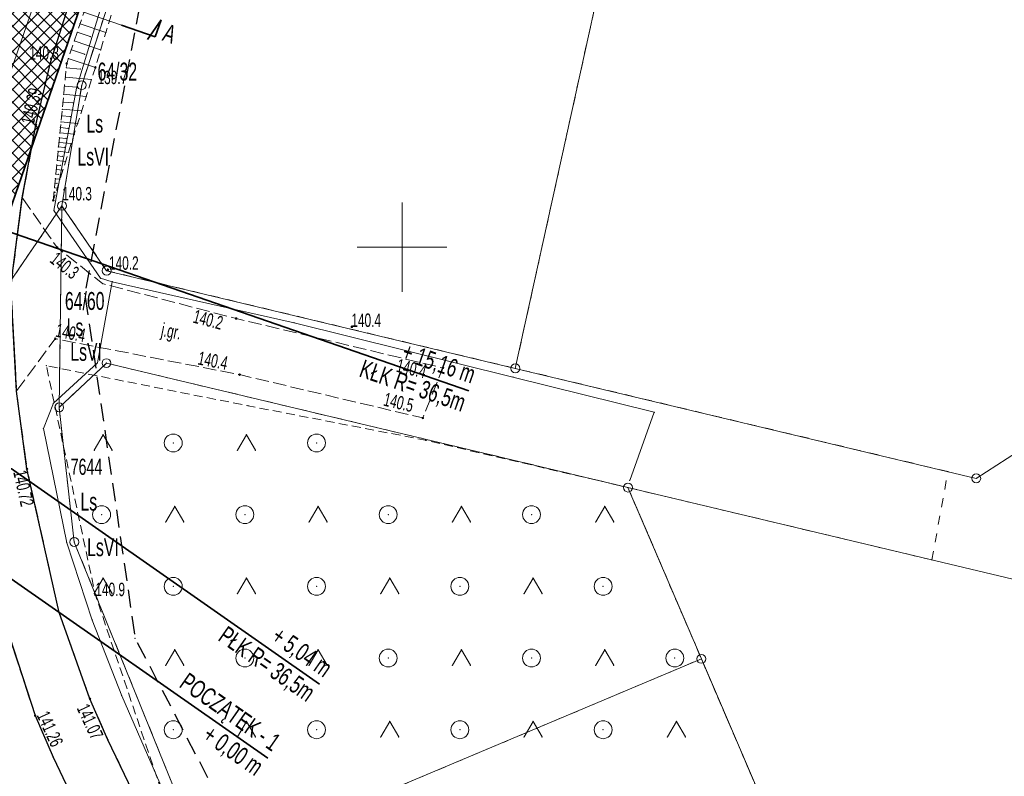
# Model space of a CAD drawing. Extents: x 6456700 to 6518119, y 5963420 to 5980059.
# Tile 8 of 256: x 6511597 to 6511652, y 5963819 to 5963862. Entities that reach past the tile are written whole.
import ezdxf
from ezdxf.enums import TextEntityAlignment as Align

# ---------------------------------------------------------------- set-up
doc = ezdxf.new("R2010")
doc.units = 0
doc.header["$MEASUREMENT"] = 0
for name, pattern in [('L_0_03', [1, 0.5, -0.5]), ('L_0_04', [1.5, 1, -0.5]), ('L_0_52', [1, 0.75, -0.25]), ('L_0_5A', [0.75, 0.5, -0.25])]:
    doc.linetypes.add(name, pattern=pattern)
doc.layers.get('0').update_dxf_attribs({"color": 2, "linetype": 'CONTINUOUS', "lineweight": 5})
for name, color, linetype, lineweight in [('000_Inne__niezydentyfikowane_', 7, 'CONTINUOUS', 18), ('18mm Kreska ciągła', 7, 'CONTINUOUS', 18), ('202_punkt_graniczny', 7, 'CONTINUOUS', 18), ('209_oznaczenie_konturu_klasyfikacyjnego', 96, 'CONTINUOUS', 18), ('210_oznaczenie_konturu_uzytku_gruntowego', 96, 'CONTINUOUS', 18), ('211_numer_dzialki_ewidencyjnej', 7, 'CONTINUOUS', 18), ('218_kontur_uzytku_gruntowego', 96, 'L_0_03', 18), ('219_dzialka_ewidencyjna', 7, 'CONTINUOUS', 18), ('35mm Ciągła', 7, 'CONTINUOUS', 35), ('jezdnia', 7, 'CONTINUOUS', 18), ('jezdnia_Atr17', 7, 'CONTINUOUS', 18), ('kraweznik', 7, 'CONTINUOUS', 18), ('ogrodzenie_trwale', 7, 'CONTINUOUS', 18), ('pikieta_naturalna', 7, 'CONTINUOUS', 18), ('pikieta_naturalna_Atr2', 7, 'CONTINUOUS', 18), ('pikieta_sztuczna', 7, 'CONTINUOUS', 18), ('pikieta_sztuczna_Atr2', 7, 'CONTINUOUS', 18), ('przewod_elektroenergetyczny_podziemny', 7, 'CONTINUOUS', 18), ('siatka_krzyrzy', 7, 'CONTINUOUS', 18), ('skarpa_nieumocniona', 7, 'CONTINUOUS', 18), ('teren_zalesiony', 7, 'CONTINUOUS', 18), ('Zakres', 7, 'CONTINUOUS', 18)]:
    doc.layers.add(name, color=color, linetype=linetype, lineweight=lineweight)
doc.styles.get("Standard").update_dxf_attribs({"font": 'txt', "width": 0.75})
doc.styles.add('Znaczniki', font='GOTHIC.TTF', dxfattribs={"width": 0.7})

# ---------------------------------------------------------------- blocks, each defined once
blk = doc.blocks.new('mdcp_nowa')
at = {"layer": 'pikieta_naturalna', "linetype": 'Continuous', "lineweight": 18}
for points in [[(6494331.28, 5980310.205, 1), (6494331.28, 5980310.295, 1)], [(6494332.88, 5980309.985, 1), (6494332.88, 5980310.075, 1)], [(6494330.53, 5980302.565, 1), (6494330.53, 5980302.655, 1)], [(6494330.75, 5980299.935, 1), (6494330.75, 5980300.025, 1)], [(6494333.58, 5980298.695, 1), (6494333.58, 5980298.785, 1)], [(6494340.74, 5980295.975, 1), (6494340.74, 5980296.065, 1)], [(6494347.2, 5980295.515, 1), (6494347.2, 5980295.605, 1)], [(6494330.64, 5980294.845, 1), (6494330.64, 5980294.935, 1)], [(6494352.28, 5980293.215, 1), (6494352.28, 5980293.305, 1)], [(6494340.93, 5980292.845, 1), (6494340.93, 5980292.935, 1)], [(6494351.16, 5980290.425, 1), (6494351.16, 5980290.515, 1)], [(6494332.88, 5980280.555, 1), (6494332.88, 5980280.645, 1)]]:
    blk.add_hatch(color=18, dxfattribs=at).paths.add_polyline_path(points)
at = {"layer": 'pikieta_sztuczna', "linetype": 'Continuous', "lineweight": 18}
for points in [[(6494329.56, 5980306.785, 1), (6494329.56, 5980306.875, 1)], [(6494329.06, 5980287.595, 1), (6494329.06, 5980287.685, 1)], [(6494332.58, 5980274.755, 1), (6494332.58, 5980274.845, 1)], [(6494329.52, 5980273.815, 1), (6494329.52, 5980273.905, 1)]]:
    blk.add_hatch(color=18, dxfattribs=at).paths.add_polyline_path(points)
at = {"layer": '000_Inne__niezydentyfikowane_', "linetype": 'Continuous', "lineweight": 18, "flags": 128}
for points in [[(6494332.03, 5980312.47), (6494333.47, 5980311.98)], [(6494331.87, 5980311.99), (6494332.59, 5980311.75)], [(6494331.7, 5980311.51), (6494333.17, 5980311.01)], [(6494331.54, 5980311.02), (6494332.28, 5980310.77)], [(6494331.37, 5980310.52), (6494332.88, 5980310.02)], [(6494331.26, 5980310.01), (6494332.04, 5980309.94)], [(6494331.16, 5980308.99), (6494331.83, 5980308.93)], [(6494331.21, 5980309.49), (6494332.66, 5980309.35)], [(6494331.11, 5980308.53), (6494332.37, 5980308.41)], [(6494331.07, 5980308.1), (6494331.65, 5980308.05)], [(6494331.03, 5980307.7), (6494332.11, 5980307.6)], [(6494330.96, 5980306.99), (6494331.89, 5980306.9)], [(6494330.99, 5980307.33), (6494331.49, 5980307.29)], [(6494330.9, 5980306.38), (6494331.7, 5980306.3)], [(6494330.93, 5980306.67), (6494331.36, 5980306.63)], [(6494330.85, 5980305.85), (6494331.54, 5980305.78)], [(6494330.87, 5980306.11), (6494331.24, 5980306.07)], [(6494330.8, 5980305.35), (6494331.38, 5980305.29)], [(6494330.82, 5980305.6), (6494331.14, 5980305.57)], [(6494330.75, 5980304.84), (6494331.22, 5980304.79)], [(6494330.77, 5980305.09), (6494331.04, 5980305.07)], [(6494330.67, 5980304.08), (6494330.83, 5980304.06)], [(6494330.7, 5980304.33), (6494331.06, 5980304.29)], [(6494330.72, 5980304.58), (6494330.93, 5980304.56)], [(6494330.62, 5980303.57), (6494330.73, 5980303.56)], [(6494330.65, 5980303.82), (6494330.91, 5980303.8)], [(6494330.57, 5980303.06), (6494330.62, 5980303.06)], [(6494330.6, 5980303.32), (6494330.75, 5980303.3)], [(6494330.55, 5980302.81), (6494330.59, 5980302.8)]]:
    blk.add_lwpolyline(points, dxfattribs=at)
at = {"layer": '000_Inne__niezydentyfikowane_'}
for p in [(6494332.03, 5980312.47), (6494331.87, 5980311.99), (6494332.59, 5980311.75), (6494333.47, 5980311.98), (6494331.7, 5980311.51), (6494331.54, 5980311.02), (6494332.28, 5980310.77), (6494333.17, 5980311.01), (6494331.37, 5980310.52), (6494331.26, 5980310.01), (6494332.04, 5980309.94), (6494332.88, 5980310.02), (6494331.16, 5980308.99), (6494331.21, 5980309.49), (6494332.66, 5980309.35), (6494331.11, 5980308.53), (6494331.83, 5980308.93), (6494331.07, 5980308.1), (6494331.65, 5980308.05), (6494332.37, 5980308.41), (6494331.03, 5980307.7), (6494332.11, 5980307.6), (6494330.96, 5980306.99), (6494330.99, 5980307.33), (6494331.49, 5980307.29), (6494331.89, 5980306.9), (6494330.9, 5980306.38), (6494330.93, 5980306.67), (6494331.36, 5980306.63), (6494331.7, 5980306.3), (6494330.85, 5980305.85), (6494330.87, 5980306.11), (6494331.24, 5980306.07), (6494331.54, 5980305.78), (6494330.8, 5980305.35), (6494330.82, 5980305.6), (6494331.14, 5980305.57), (6494331.38, 5980305.29), (6494330.75, 5980304.84), (6494330.77, 5980305.09), (6494331.04, 5980305.07), (6494331.22, 5980304.79), (6494330.67, 5980304.08), (6494330.7, 5980304.33), (6494330.72, 5980304.58), (6494330.83, 5980304.06), (6494330.93, 5980304.56), (6494331.06, 5980304.29), (6494330.62, 5980303.57), (6494330.65, 5980303.82), (6494330.73, 5980303.56), (6494330.91, 5980303.8), (6494330.57, 5980303.06), (6494330.6, 5980303.32), (6494330.62, 5980303.06), (6494330.75, 5980303.3), (6494330.55, 5980302.81), (6494330.59, 5980302.8)]:
    blk.add_point(p, dxfattribs=at)
at = {"layer": '202_punkt_graniczny', "color": 7, "linetype": 'Continuous', "lineweight": 18}
for centre in [(6494332.12, 5980309.04), (6494331.01, 5980302.31), (6494333.51, 5980298.69), (6494333.5, 5980293.53), (6494356.32, 5980293.24), (6494330.86, 5980291.06), (6494382.05, 5980287.1), (6494362.61, 5980286.59), (6494331.7, 5980283.55), (6494366.71, 5980277.03)]:
    blk.add_circle(centre, 0.25, dxfattribs=at)
at = {"layer": '202_punkt_graniczny'}
for p in [(6494332.12, 5980309.04), (6494331.01, 5980302.31), (6494333.51, 5980298.69), (6494333.5, 5980293.53), (6494356.32, 5980293.24), (6494330.86, 5980291.06), (6494382.05, 5980287.1), (6494362.61, 5980286.59), (6494331.7, 5980283.55), (6494366.71, 5980277.03)]:
    blk.add_point(p, dxfattribs=at)
at = {"layer": '218_kontur_uzytku_gruntowego', "lineweight": 18, "flags": 128}
for points in [[(6494338.33, 5980328.14), (6494332.12, 5980309.04)], [(6494356.32, 5980293.24), (6494362.01, 5980319.07)], [(6494332.12, 5980309.04), (6494331.01, 5980302.31)], [(6494331.01, 5980302.31), (6494314.1, 5980277.55)], [(6494330.86, 5980291.06), (6494331.01, 5980302.31)], [(6494333.51, 5980298.69), (6494331.01, 5980302.31)], [(6494356.32, 5980293.24), (6494333.51, 5980298.69)], [(6494330.86, 5980291.06), (6494333.5, 5980293.53)], [(6494333.5, 5980293.53), (6494362.61, 5980286.59)], [(6494380.47, 5980287.48), (6494356.32, 5980293.24)], [(6494331.7, 5980283.55), (6494330.86, 5980291.06)], [(6494379.58, 5980282.55), (6494380.47, 5980287.48)], [(6494362.61, 5980286.59), (6494379.58, 5980282.55)], [(6494366.71, 5980277.03), (6494362.61, 5980286.59)], [(6494339.07, 5980265.38), (6494331.7, 5980283.55)], [(6494339.07, 5980265.38), (6494366.71, 5980277.03)], [(6494374.6, 5980258.63), (6494366.71, 5980277.03)]]:
    blk.add_lwpolyline(points, dxfattribs=at)
at = {"layer": '218_kontur_uzytku_gruntowego'}
for p in [(6494332.12, 5980309.04), (6494332.12, 5980309.04), (6494332.12, 5980309.04), (6494332.12, 5980309.04), (6494331.01, 5980302.31), (6494331.01, 5980302.31), (6494331.01, 5980302.31), (6494331.01, 5980302.31), (6494331.01, 5980302.31), (6494331.01, 5980302.31), (6494331.01, 5980302.31), (6494331.01, 5980302.31), (6494333.51, 5980298.69), (6494333.51, 5980298.69), (6494333.51, 5980298.69), (6494333.51, 5980298.69), (6494333.5, 5980293.53), (6494333.5, 5980293.53), (6494333.5, 5980293.53), (6494333.5, 5980293.53), (6494356.32, 5980293.24), (6494356.32, 5980293.24), (6494356.32, 5980293.24), (6494356.32, 5980293.24), (6494330.86, 5980291.06), (6494330.86, 5980291.06), (6494330.86, 5980291.06), (6494330.86, 5980291.06), (6494330.86, 5980291.06), (6494330.86, 5980291.06), (6494380.47, 5980287.48), (6494380.47, 5980287.48), (6494362.61, 5980286.59), (6494362.61, 5980286.59), (6494362.61, 5980286.59), (6494362.61, 5980286.59), (6494331.7, 5980283.55), (6494331.7, 5980283.55), (6494331.7, 5980283.55), (6494331.7, 5980283.55), (6494379.58, 5980282.55), (6494379.58, 5980282.55), (6494366.71, 5980277.03), (6494366.71, 5980277.03), (6494366.71, 5980277.03), (6494366.71, 5980277.03)]:
    blk.add_point(p, dxfattribs=at)
at = {"layer": '219_dzialka_ewidencyjna', "color": 3, "linetype": 'Continuous', "lineweight": 18, "flags": 128}
for points in [[(6494338.33, 5980328.14), (6494332.12, 5980309.04)], [(6494362.01, 5980319.07), (6494356.32, 5980293.24)], [(6494332.12, 5980309.04), (6494331.01, 5980302.31)], [(6494331.01, 5980302.31), (6494314.1, 5980277.55)], [(6494331.01, 5980302.31), (6494330.86, 5980291.06)], [(6494331.01, 5980302.31), (6494333.51, 5980298.69)], [(6494333.51, 5980298.69), (6494356.32, 5980293.24)], [(6494330.86, 5980291.06), (6494333.5, 5980293.53)], [(6494362.61, 5980286.59), (6494333.5, 5980293.53)], [(6494382.05, 5980287.1), (6494356.32, 5980293.24)], [(6494330.86, 5980291.06), (6494331.7, 5980283.55)], [(6494382.05, 5980287.1), (6494385.51, 5980289.33)], [(6494384.09, 5980281.47), (6494362.61, 5980286.59)], [(6494362.61, 5980286.59), (6494366.71, 5980277.03)], [(6494331.7, 5980283.55), (6494339.07, 5980265.38)], [(6494339.07, 5980265.38), (6494366.71, 5980277.03)], [(6494366.71, 5980277.03), (6494374.6, 5980258.63)]]:
    blk.add_lwpolyline(points, dxfattribs=at)
at = {"layer": '219_dzialka_ewidencyjna', "color": 3}
for p in [(6494332.12, 5980309.04), (6494332.12, 5980309.04), (6494331.01, 5980302.31), (6494331.01, 5980302.31), (6494331.01, 5980302.31), (6494331.01, 5980302.31), (6494333.51, 5980298.69), (6494333.51, 5980298.69), (6494333.5, 5980293.53), (6494333.5, 5980293.53), (6494356.32, 5980293.24), (6494356.32, 5980293.24), (6494356.32, 5980293.24), (6494330.86, 5980291.06), (6494330.86, 5980291.06), (6494330.86, 5980291.06), (6494382.05, 5980287.1), (6494382.05, 5980287.1), (6494362.61, 5980286.59), (6494362.61, 5980286.59), (6494362.61, 5980286.59), (6494331.7, 5980283.55), (6494331.7, 5980283.55), (6494366.71, 5980277.03), (6494366.71, 5980277.03), (6494366.71, 5980277.03)]:
    blk.add_point(p, dxfattribs=at)
at = {"layer": 'jezdnia', "color": 7, "linetype": 'L_0_52', "lineweight": 18, "flags": 128}
for points in [[(6494379.042, 5980205.355), (6494370.45, 5980215.77), (6494359.26, 5980229.24), (6494350.5, 5980239.82), (6494339.7, 5980252.95), (6494336.61, 5980259.13), (6494333.07, 5980266.18), (6494330.52, 5980271.55), (6494329.52, 5980273.86), (6494327.36, 5980280.45), (6494325.85, 5980287.51), (6494325.03, 5980292.79), (6494325.01, 5980298.89), (6494326.29, 5980307.39), (6494327.89, 5980313.55), (6494331.08, 5980323.3), (6494333.2, 5980329.82), (6494336.64, 5980339.86), (6494338.43, 5980344.74), (6494343.18, 5980357.69), (6494347.78, 5980370.45), (6494349.48, 5980375.48), (6494354.04, 5980390.75), (6494352.32, 5980395.68), (6494357.03, 5980411.08), (6494361.23, 5980414.73), (6494366, 5980430.68), (6494370.3, 5980444.82), (6494371.15, 5980446.91), (6494375.47, 5980461.29), (6494375.75, 5980465.48), (6494375.18, 5980467.78), (6494374.35, 5980469.42), (6494371.15, 5980471.55), (6494375.07, 5980474.78), (6494376.5, 5980474.51), (6494378.65, 5980474.86), (6494379.97, 5980476.75), (6494382.89, 5980482.91), (6494394.43, 5980504.41), (6494396.68, 5980509.18), (6494397.56, 5980513.25), (6494397.03, 5980515.6), (6494395.56, 5980517.85), (6494398.63, 5980521.01), (6494399.16, 5980521.01), (6494402.03, 5980519.87), (6494404.28, 5980515.27), (6494407.43, 5980515.58), (6494404.79, 5980512.24), (6494403.37, 5980510.89), (6494402.78, 5980510.36), (6494400.53, 5980507.9), (6494398.16, 5980504.63), (6494391.04, 5980491.44), (6494385.61, 5980481.01), (6494383.82, 5980476.78), (6494378.9, 5980461.73), (6494373.96, 5980446.06), (6494373.47, 5980443.93), (6494369.12, 5980430), (6494367.09, 5980423.07), (6494366.46, 5980420.98), (6494364.17, 5980413.15), (6494352.58, 5980374.75), (6494350.86, 5980369.56), (6494346.16, 5980356.53), (6494340.78, 5980341.91), (6494336.32, 5980328.77), (6494333.97, 5980321.61), (6494330.37, 5980310.3), (6494329.56, 5980306.83), (6494328.8, 5980302.75), (6494328.17, 5980297.83), (6494328.48, 5980291.97), (6494329.06, 5980287.64), (6494330.85, 5980279.62), (6494332.58, 5980274.8), (6494333.58, 5980272.52), (6494336.35, 5980266.75), (6494340.04, 5980259.2), (6494342.54, 5980254.89), (6494352.41, 5980242.52), (6494362.09, 5980230.97), (6494370.78, 5980220.42), (6494371.58, 5980219.4), (6494373.43, 5980217.24), (6494381.565, 5980207.291)], [(6494333.07, 5980266.18), (6494330.52, 5980271.55), (6494329.52, 5980273.86), (6494327.36, 5980280.45), (6494325.85, 5980287.51), (6494325.03, 5980292.79), (6494325.01, 5980298.89), (6494326.29, 5980307.39), (6494327.89, 5980313.55), (6494331.08, 5980323.3), (6494333.2, 5980329.82), (6494336.64, 5980339.86), (6494338.43, 5980344.74), (6494343.18, 5980357.69), (6494347.78, 5980370.45), (6494349.48, 5980375.48), (6494354.04, 5980390.75), (6494352.32, 5980395.68), (6494357.03, 5980411.08), (6494361.23, 5980414.73), (6494366, 5980430.68), (6494370.3, 5980444.82), (6494371.15, 5980446.91), (6494375.47, 5980461.29), (6494375.75, 5980465.48), (6494375.18, 5980467.78), (6494374.35, 5980469.42), (6494371.15, 5980471.55), (6494375.07, 5980474.78), (6494376.5, 5980474.51), (6494378.65, 5980474.86), (6494379.97, 5980476.75), (6494382.89, 5980482.91), (6494394.43, 5980504.41), (6494396.68, 5980509.18), (6494397.56, 5980513.25), (6494397.03, 5980515.6), (6494395.56, 5980517.85), (6494398.63, 5980521.01), (6494399.16, 5980521.01), (6494402.03, 5980519.87), (6494404.28, 5980515.27), (6494407.43, 5980515.58), (6494404.79, 5980512.24), (6494403.37, 5980510.89), (6494402.78, 5980510.36), (6494400.53, 5980507.9), (6494398.16, 5980504.63), (6494391.04, 5980491.44), (6494385.61, 5980481.01), (6494383.82, 5980476.78), (6494378.9, 5980461.73), (6494373.96, 5980446.06), (6494373.47, 5980443.93), (6494369.12, 5980430), (6494367.09, 5980423.07), (6494366.46, 5980420.98), (6494364.17, 5980413.15), (6494352.58, 5980374.75), (6494350.86, 5980369.56), (6494346.16, 5980356.53), (6494340.78, 5980341.91), (6494336.32, 5980328.77), (6494333.97, 5980321.61), (6494330.37, 5980310.3), (6494329.56, 5980306.83), (6494328.8, 5980302.75), (6494328.17, 5980297.83), (6494328.48, 5980291.97), (6494329.06, 5980287.64), (6494330.85, 5980279.62), (6494332.58, 5980274.8), (6494333.58, 5980272.52), (6494336.35, 5980266.75), (6494339.19, 5980259.41), (6494334.28, 5980263.76)], [(6494328.17, 5980297.83), (6494328.8, 5980302.75), (6494330.75, 5980299.98), (6494333.28, 5980297.97), (6494340.74, 5980296.02), (6494352.28, 5980293.26), (6494351.16, 5980290.47), (6494340.93, 5980292.89), (6494330.64, 5980294.89), (6494328.48, 5980291.97)]]:
    blk.add_lwpolyline(points, close=True, dxfattribs=at)
at = {"layer": 'jezdnia'}
for p in [(6494330.37, 5980310.3), (6494330.37, 5980310.3), (6494329.56, 5980306.83), (6494329.56, 5980306.83), (6494328.8, 5980302.75), (6494328.8, 5980302.75), (6494328.8, 5980302.75), (6494330.75, 5980299.98), (6494333.28, 5980297.97), (6494340.74, 5980296.02), (6494330.64, 5980294.89), (6494352.28, 5980293.26), (6494340.93, 5980292.89), (6494351.16, 5980290.47), (6494329.06, 5980287.64), (6494329.06, 5980287.64), (6494330.85, 5980279.62), (6494330.85, 5980279.62), (6494332.58, 5980274.8), (6494332.58, 5980274.8), (6494329.52, 5980273.86), (6494329.52, 5980273.86), (6494333.58, 5980272.52), (6494333.58, 5980272.52), (6494330.52, 5980271.55), (6494330.52, 5980271.55)]:
    blk.add_point(p, dxfattribs=at)
at = {"layer": 'kraweznik', "color": 7, "linetype": 'Continuous', "lineweight": 25, "flags": 128}
for points in [[(6494334.28, 5980263.76), (6494339.19, 5980259.41), (6494336.35, 5980266.75), (6494333.58, 5980272.52), (6494332.58, 5980274.8), (6494330.85, 5980279.62), (6494329.06, 5980287.64), (6494328.48, 5980291.97), (6494328.17, 5980297.83), (6494328.8, 5980302.75), (6494329.56, 5980306.83), (6494330.37, 5980310.3), (6494333.97, 5980321.61)], [(6494327.89, 5980313.55), (6494326.29, 5980307.39), (6494325.01, 5980298.89), (6494325.03, 5980292.79), (6494325.85, 5980287.51), (6494327.36, 5980280.45), (6494329.52, 5980273.86), (6494330.52, 5980271.55), (6494333.07, 5980266.18), (6494336.61, 5980259.13), (6494339.7, 5980252.95), (6494350.5, 5980239.82), (6494359.26, 5980229.24), (6494370.45, 5980215.77), (6494376.8, 5980208.1), (6494379.047, 5980205.358)], [(6494327.89, 5980313.55), (6494326.29, 5980307.39), (6494325.01, 5980298.89), (6494325.03, 5980292.79), (6494325.85, 5980287.51), (6494327.36, 5980280.45), (6494329.52, 5980273.86), (6494330.52, 5980271.55), (6494333.07, 5980266.18), (6494334.28, 5980263.76)]]:
    blk.add_lwpolyline(points, dxfattribs=at)
at = {"layer": 'kraweznik'}
for p in [(6494330.37, 5980310.3), (6494329.56, 5980306.83), (6494328.8, 5980302.75), (6494329.06, 5980287.64), (6494330.85, 5980279.62), (6494332.58, 5980274.8), (6494329.52, 5980273.86), (6494329.52, 5980273.86), (6494333.58, 5980272.52), (6494330.52, 5980271.55), (6494330.52, 5980271.55)]:
    blk.add_point(p, dxfattribs=at)
at = {"layer": 'ogrodzenie_trwale'}
for p in [(6494332.88, 5980310.03), (6494330.53, 5980302.61), (6494333.58, 5980298.74), (6494347.2, 5980295.56)]:
    blk.add_point(p, dxfattribs=at)
at = {"layer": 'pikieta_naturalna', "color": 7, "linetype": 'Continuous', "lineweight": 18}
for centre in [(6494331.28, 5980310.25), (6494332.88, 5980310.03), (6494330.53, 5980302.61), (6494330.75, 5980299.98), (6494333.58, 5980298.74), (6494340.74, 5980296.02), (6494347.2, 5980295.56), (6494330.64, 5980294.89), (6494352.28, 5980293.26), (6494340.93, 5980292.89), (6494351.16, 5980290.47), (6494332.88, 5980280.6)]:
    blk.add_circle(centre, 0.045, dxfattribs=at)
at = {"layer": 'pikieta_naturalna'}
for p in [(6494331.28, 5980310.25), (6494332.88, 5980310.03), (6494330.53, 5980302.61), (6494330.75, 5980299.98), (6494333.58, 5980298.74), (6494340.74, 5980296.02), (6494347.2, 5980295.56), (6494330.64, 5980294.89), (6494352.28, 5980293.26), (6494340.93, 5980292.89), (6494351.16, 5980290.47), (6494332.88, 5980280.6)]:
    blk.add_point(p, dxfattribs=at)
at = {"layer": 'pikieta_sztuczna', "color": 7, "linetype": 'Continuous', "lineweight": 18}
for centre in [(6494329.56, 5980306.83), (6494329.06, 5980287.64), (6494332.58, 5980274.8), (6494329.52, 5980273.86)]:
    blk.add_circle(centre, 0.045, dxfattribs=at)
at = {"layer": 'pikieta_sztuczna'}
for p in [(6494329.56, 5980306.83), (6494329.06, 5980287.64), (6494332.58, 5980274.8), (6494329.52, 5980273.86)]:
    blk.add_point(p, dxfattribs=at)
at = {"layer": 'przewod_elektroenergetyczny_podziemny', "color": 1, "linetype": 'Continuous', "lineweight": 18, "flags": 128}
for points in [[(6494362.71, 5980286.99), (6494364.08, 5980290.79), (6494356.19, 5980292.75), (6494343.97, 5980295.78), (6494333.82, 5980298.07), (6494333.17, 5980298.27), (6494330.57, 5980302.05), (6494331.83, 5980308.88), (6494333.13, 5980313.17), (6494334.92, 5980318.23), (6494336.72, 5980324.3), (6494338.42, 5980330.02), (6494340.51, 5980336.6), (6494342.7, 5980343.46), (6494344.85, 5980349.44), (6494347.8, 5980358.28), (6494352.2, 5980372.54), (6494353.97, 5980377.32), (6494356.78, 5980386.87), (6494362.13, 5980405.73), (6494364.17, 5980412.2), (6494367.5, 5980422.96)], [(6494384.53, 5980231.44), (6494375.39, 5980230.86), (6494366.91, 5980230.16), (6494364.31, 5980229.89), (6494361.55, 5980233.6), (6494358.67, 5980237.36), (6494353.8, 5980243.68), (6494349.82, 5980248.28), (6494348.15, 5980250.23), (6494344.14, 5980255.69), (6494340.15, 5980262.62), (6494336.74, 5980269.25), (6494336.47, 5980270.1), (6494334.35, 5980274.97), (6494332.71, 5980279.19), (6494331.28, 5980283.51), (6494329.98, 5980289.88), (6494330.54, 5980291.29), (6494332.99, 5980293.54), (6494333.82, 5980298.07)]]:
    blk.add_lwpolyline(points, dxfattribs=at)
at = {"layer": 'przewod_elektroenergetyczny_podziemny'}
for p in [(6494331.83, 5980308.88), (6494330.57, 5980302.05), (6494333.17, 5980298.27), (6494333.82, 5980298.07), (6494333.82, 5980298.07), (6494343.97, 5980295.78), (6494332.99, 5980293.54), (6494356.19, 5980292.75), (6494330.54, 5980291.29), (6494364.08, 5980290.79), (6494329.98, 5980289.88), (6494362.71, 5980286.99), (6494331.28, 5980283.51), (6494332.71, 5980279.19), (6494334.35, 5980274.97)]:
    blk.add_point(p, dxfattribs=at)
at = {"layer": 'siatka_krzyrzy', "linetype": 'Continuous', "lineweight": 18, "flags": 128}
for points in [[(6494350, 5980297.5), (6494350, 5980302.5)], [(6494347.5, 5980300), (6494352.5, 5980300)]]:
    blk.add_lwpolyline(points, dxfattribs=at)
at = {"layer": 'skarpa_nieumocniona', "color": 7, "linetype": 'L_0_5A', "lineweight": 18, "flags": 128}
blk.add_lwpolyline([(6494330.53, 5980302.61), (6494331.28, 5980310.25), (6494335.02, 5980321.37), (6494336.81, 5980328.62), (6494341.8, 5980339.98), (6494338.51, 5980328.11), (6494336.22, 5980321.16), (6494332.88, 5980310.03)], close=True, dxfattribs=at)
at = {"layer": 'skarpa_nieumocniona'}
for p in [(6494331.28, 5980310.25), (6494331.28, 5980310.25), (6494332.88, 5980310.03), (6494332.88, 5980310.03), (6494330.53, 5980302.61), (6494330.53, 5980302.61)]:
    blk.add_point(p, dxfattribs=at)
at = {"layer": 'teren_zalesiony', "color": 7, "linetype": 'L_0_5A', "lineweight": 18, "flags": 128}
blk.add_lwpolyline([(6494362.61, 5980286.59), (6494366.71, 5980277.03), (6494374.6, 5980258.63), (6494376.05, 5980255.85), (6494379.47, 5980247.95), (6494386.63, 5980232), (6494386.93, 5980231.38), (6494382.73, 5980231.26), (6494375.34, 5980231.49), (6494369.02, 5980230.05), (6494365.43, 5980229.99), (6494363.05, 5980232.45), (6494353.91, 5980244.8), (6494346.6, 5980253.31), (6494340.79, 5980261.62), (6494336.57, 5980269.66), (6494332.88, 5980280.6), (6494330.14, 5980293.39), (6494341.4, 5980291.15), (6494351.31, 5980289.23)], close=True, dxfattribs=at)
at = {"layer": 'teren_zalesiony', "color": 7, "linetype": 'Continuous', "lineweight": 18, "flags": 128}
for points in [[(6494332.813, 5980288.673), (6494333.313, 5980289.539)], [(6494333.313, 5980289.539), (6494333.813, 5980288.673)], [(6494340.813, 5980288.673), (6494341.313, 5980289.539)], [(6494341.313, 5980289.539), (6494341.813, 5980288.673)], [(6494336.813, 5980284.673), (6494337.313, 5980285.539)], [(6494337.313, 5980285.539), (6494337.813, 5980284.673)], [(6494344.813, 5980284.673), (6494345.313, 5980285.539)], [(6494345.313, 5980285.539), (6494345.813, 5980284.673)], [(6494352.813, 5980284.673), (6494353.313, 5980285.539)], [(6494353.313, 5980285.539), (6494353.813, 5980284.673)], [(6494360.813, 5980284.673), (6494361.313, 5980285.539)], [(6494361.313, 5980285.539), (6494361.813, 5980284.673)], [(6494332.813, 5980280.673), (6494333.313, 5980281.539)], [(6494333.313, 5980281.539), (6494333.813, 5980280.673)], [(6494340.813, 5980280.673), (6494341.313, 5980281.539)], [(6494341.313, 5980281.539), (6494341.813, 5980280.673)], [(6494348.813, 5980280.673), (6494349.313, 5980281.539)], [(6494349.313, 5980281.539), (6494349.813, 5980280.673)], [(6494356.813, 5980280.673), (6494357.313, 5980281.539)], [(6494357.313, 5980281.539), (6494357.813, 5980280.673)], [(6494336.813, 5980276.673), (6494337.313, 5980277.539)], [(6494337.313, 5980277.539), (6494337.813, 5980276.673)], [(6494344.813, 5980276.673), (6494345.313, 5980277.539)], [(6494345.313, 5980277.539), (6494345.813, 5980276.673)], [(6494352.813, 5980276.673), (6494353.313, 5980277.539)], [(6494353.313, 5980277.539), (6494353.813, 5980276.673)], [(6494360.813, 5980276.673), (6494361.313, 5980277.539)], [(6494361.313, 5980277.539), (6494361.813, 5980276.673)], [(6494340.813, 5980272.673), (6494341.313, 5980273.539)], [(6494341.313, 5980273.539), (6494341.813, 5980272.673)], [(6494348.813, 5980272.673), (6494349.313, 5980273.539)], [(6494349.313, 5980273.539), (6494349.813, 5980272.673)], [(6494356.813, 5980272.673), (6494357.313, 5980273.539)], [(6494357.313, 5980273.539), (6494357.813, 5980272.673)], [(6494364.813, 5980272.673), (6494365.313, 5980273.539)], [(6494365.313, 5980273.539), (6494365.813, 5980272.673)]]:
    blk.add_lwpolyline(points, dxfattribs=at)
at = {"layer": 'teren_zalesiony', "color": 7, "linetype": 'Continuous', "lineweight": 18}
for centre in [(6494337.226, 5980289.076), (6494345.226, 5980289.076), (6494333.226, 5980285.076), (6494341.226, 5980285.076), (6494349.226, 5980285.076), (6494357.226, 5980285.076), (6494337.226, 5980281.076), (6494345.226, 5980281.076), (6494353.226, 5980281.076), (6494361.226, 5980281.076), (6494341.226, 5980277.076), (6494349.226, 5980277.076), (6494357.226, 5980277.076), (6494365.226, 5980277.076), (6494337.226, 5980273.076), (6494345.226, 5980273.076), (6494353.226, 5980273.076), (6494361.226, 5980273.076)]:
    blk.add_circle(centre, 0.5, dxfattribs=at)
at = {"layer": 'teren_zalesiony'}
for p in [(6494330.14, 5980293.39), (6494341.4, 5980291.15), (6494333.313, 5980289.539), (6494333.313, 5980289.539), (6494341.313, 5980289.539), (6494341.313, 5980289.539), (6494351.31, 5980289.23), (6494332.813, 5980288.673), (6494333.813, 5980288.673), (6494337.226, 5980289.076), (6494340.813, 5980288.673), (6494341.813, 5980288.673), (6494345.226, 5980289.076), (6494362.61, 5980286.59), (6494337.313, 5980285.539), (6494337.313, 5980285.539), (6494345.313, 5980285.539), (6494345.313, 5980285.539), (6494353.313, 5980285.539), (6494353.313, 5980285.539), (6494361.313, 5980285.539), (6494361.313, 5980285.539), (6494333.226, 5980285.076), (6494341.226, 5980285.076), (6494349.226, 5980285.076), (6494357.226, 5980285.076), (6494336.813, 5980284.673), (6494337.813, 5980284.673), (6494344.813, 5980284.673), (6494345.813, 5980284.673), (6494352.813, 5980284.673), (6494353.813, 5980284.673), (6494360.813, 5980284.673), (6494361.813, 5980284.673), (6494333.313, 5980281.539), (6494333.313, 5980281.539), (6494341.313, 5980281.539), (6494341.313, 5980281.539), (6494349.313, 5980281.539), (6494349.313, 5980281.539), (6494357.313, 5980281.539), (6494357.313, 5980281.539), (6494337.226, 5980281.076), (6494345.226, 5980281.076), (6494353.226, 5980281.076), (6494361.226, 5980281.076), (6494332.813, 5980280.673), (6494332.88, 5980280.6), (6494333.813, 5980280.673), (6494340.813, 5980280.673), (6494341.813, 5980280.673), (6494348.813, 5980280.673), (6494349.813, 5980280.673), (6494356.813, 5980280.673), (6494357.813, 5980280.673), (6494337.313, 5980277.539), (6494337.313, 5980277.539), (6494345.313, 5980277.539), (6494345.313, 5980277.539), (6494353.313, 5980277.539), (6494353.313, 5980277.539), (6494361.313, 5980277.539), (6494361.313, 5980277.539), (6494336.813, 5980276.673), (6494337.813, 5980276.673), (6494341.226, 5980277.076), (6494344.813, 5980276.673), (6494345.813, 5980276.673), (6494349.226, 5980277.076), (6494352.813, 5980276.673), (6494353.813, 5980276.673), (6494357.226, 5980277.076), (6494360.813, 5980276.673), (6494361.813, 5980276.673), (6494365.226, 5980277.076), (6494366.71, 5980277.03), (6494341.313, 5980273.539), (6494341.313, 5980273.539), (6494349.313, 5980273.539), (6494349.313, 5980273.539), (6494357.313, 5980273.539), (6494357.313, 5980273.539), (6494365.313, 5980273.539), (6494365.313, 5980273.539), (6494337.226, 5980273.076), (6494345.226, 5980273.076), (6494353.226, 5980273.076), (6494361.226, 5980273.076), (6494340.813, 5980272.673), (6494341.813, 5980272.673), (6494348.813, 5980272.673), (6494349.813, 5980272.673), (6494356.813, 5980272.673), (6494357.813, 5980272.673), (6494364.813, 5980272.673), (6494365.813, 5980272.673)]:
    blk.add_point(p, dxfattribs=at)
at = {"layer": 'Zakres', "linetype": 'L_0_04', "lineweight": 25, "flags": 128}
blk.add_lwpolyline([(6495113.77, 5985050.22), (6495121.12, 5984877.07), (6495125.76, 5984757.87), (6495129.89, 5984649.81), (6495141.08, 5984611.3), (6495145.77, 5984544.53), (6495147.36, 5984487.27), (6495157.22, 5984392.07), (6495162.95, 5984387.45), (6495180.24, 5984384.16), (6495229.5, 5984386.61), (6495251.65, 5984373.41), (6495258.77, 5984357.12), (6495255.44, 5984330.44), (6495250.77, 5984304.39), (6495252.21, 5984282.78), (6495255.46, 5984256.45), (6495254.94, 5984238.25), (6495266.4, 5984211), (6495277.24, 5984182.33), (6495294.2, 5984133.19), (6495300.94, 5984095.37), (6495313.24, 5984037.69), (6495317.44, 5983978.18), (6495300.35, 5983922.18), (6495282.35, 5983883.38), (6495266.21, 5983862.23), (6495242.03, 5983839.67), (6495211.11, 5983816.86), (6495158.26, 5983772.66), (6495130.6, 5983651.16), (6495116.31, 5983543.43), (6495129.51, 5983346.73), (6495134.58, 5983264.71), (6495139.64, 5983186.97), (6495193.25, 5983077.94), (6495199.2, 5983041.97), (6495206.23, 5983026), (6495208.96, 5983004.88), (6495202.27, 5982979.48), (6495202.42, 5982950.13), (6495209.35, 5982897.38), (6495215.97, 5982850.34), (6495228.6, 5982809.97), (6495226.85, 5982778.82), (6495225.04, 5982750.56), (6495220.26, 5982723.37), (6495226.54, 5982679.97), (6495206.06, 5982669.48), (6495192.68, 5982657.71), (6495184.57, 5982648.65), (6495174.78, 5982624.58), (6495164.23, 5982604.61), (6495150.7, 5982588.3), (6495137.69, 5982582.43), (6495118.26, 5982573.75), (6495100.35, 5982558.42), (6495090.36, 5982544.99), (6495075.87, 5982519.06), (6495060.83, 5982499.68), (6495049.41, 5982485.49), (6495035.07, 5982459.7), (6495006.7, 5982406.64), (6494980.89, 5982351.84), (6494944.35, 5982293.29), (6494925.72, 5982250.11), (6494905.2, 5982190.37), (6494898.43, 5982153.5), (6494879.51, 5982063.89), (6494864.14, 5981992.66), (6494816.93, 5981768.61), (6494777.79, 5981577.7), (6494739.84, 5981394.72), (6494718.65, 5981297.89), (6494716.45, 5981237.31), (6494738.62, 5981208.21), (6494776.48, 5981173.06), (6494817.16, 5981137.44), (6494847.63, 5981109.8), (6494877.39, 5981077.08), (6494912.75, 5981030.55), (6494916.06, 5981014.71), (6494903.86, 5980957.01), (6494916.13, 5980953.51), (6494892.32, 5980927.59), (6494850.7, 5980858.8), (6494806.81, 5980779.89), (6494785.1, 5980753.49), (6494715.22, 5980723.29), (6494679.96, 5980686.78), (6494651.35, 5980651.29), (6494549.14, 5980683.24), (6494511.84, 5980659.66), (6494443.61, 5980630.33), (6494428.78, 5980598.6), (6494431.58, 5980579.46), (6494420.56, 5980549.76), (6494416.45, 5980528.2), (6494403.86, 5980507.16), (6494388.89, 5980482.96), (6494365.32, 5980407.99), (6494335.67, 5980315.15), (6494332.29, 5980297.41), (6494335.1, 5980278.18), (6494347.25, 5980254.84), (6494336.79, 5980250.09), (6494300.04, 5980271.34), (6494320.8, 5980301.43), (6494336.81, 5980349.17), (6494344.85, 5980380.92), (6494360.85, 5980437.13), (6494374.18, 5980476.38), (6494386.14, 5980498.84), (6494403.02, 5980528.52), (6494411.33, 5980563.19), (6494420.84, 5980586.25), (6494420.25, 5980601.11), (6494434.95, 5980635.94), (6494446.75, 5980644.99), (6494465.77, 5980647.27), (6494513.02, 5980669.46), (6494507.85, 5980679.68), (6494547.89, 5980705.83), (6494570.06, 5980691.34), (6494636.17, 5980669.05), (6494706.14, 5980756.86), (6494742.78, 5980772.58), (6494798.53, 5980814.27), (6494826.12, 5980867.97), (6494849.57, 5980908.6), (6494845.35, 5980942.01), (6494853.94, 5980970.83), (6494891.08, 5980960.54), (6494890.11, 5980965.73), (6494903.94, 5981025.69), (6494869.98, 5981070.3), (6494770.97, 5981160.58), (6494728.18, 5981200.64), (6494706.13, 5981229.56), (6494707.94, 5981299.75), (6494728.84, 5981398.1), (6494767.06, 5981580.19), (6494806.17, 5981770.55), (6494854.36, 5981994.76), (6494869.73, 5982065.97), (6494888.61, 5982155.44), (6494891.67, 5982173.95), (6494895.82, 5982197.45), (6494916.38, 5982253.72), (6494935.47, 5982297.95), (6494954.97, 5982331.67), (6494972.09, 5982356.64), (6494997.76, 5982411.14), (6495026.29, 5982464.48), (6495041.09, 5982491.09), (6495052.99, 5982505.88), (6495067.51, 5982524.6), (6495081.94, 5982550.43), (6495092.99, 5982565.28), (6495112.86, 5982582.29), (6495133.59, 5982591.55), (6495144.48, 5982596.46), (6495155.87, 5982610.19), (6495165.7, 5982628.8), (6495175.96, 5982654.03), (6495185.62, 5982664.83), (6495200.4, 5982677.82), (6495212.49, 5982688.04), (6495209.64, 5982723.43), (6495215.22, 5982750.57), (6495216.87, 5982779.54), (6495218.31, 5982809.31), (6495206.86, 5982847.92), (6495199.44, 5982894.74), (6495192.11, 5982948.71), (6495190.16, 5982979.24), (6495183.47, 5983075.16), (6495129.79, 5983184.34), (6495124.6, 5983264.07), (6495119.53, 5983346.09), (6495106.27, 5983543.75), (6495120.74, 5983652.9), (6495148.75, 5983779.42), (6495204.15, 5983826.04), (6495273.41, 5983889.36), (6495288.53, 5983927.42), (6495300.83, 5983964.69), (6495303.91, 5983980.14), (6495301.32, 5984039.55), (6495291.1, 5984093.63), (6495284.5, 5984130.67), (6495267.84, 5984178.93), (6495257.12, 5984207.3), (6495244.96, 5984236.19), (6495244.79, 5984255.42), (6495242.25, 5984281.97), (6495240.71, 5984304.95), (6495245.55, 5984331.94), (6495248.51, 5984355.64), (6495243.77, 5984366.47), (6495226.98, 5984376.47), (6495179.54, 5984374.12), (6495158.61, 5984378.09), (6495147.7, 5984386.91), (6495137.38, 5984486.61), (6495135.78, 5984544.04), (6495131.18, 5984609.54), (6495119.95, 5984648.2), (6495115.76, 5984757.49), (6495111.12, 5984876.67), (6495103.73, 5985050.93), (6495109.36, 5985081.73), (6495120.41, 5985085.88)], close=True, dxfattribs=at)
at = {"layer": 'Zakres'}
for p in [(6494332.29, 5980297.41), (6494335.1, 5980278.18)]:
    blk.add_point(p, dxfattribs=at)
at = {"layer": '209_oznaczenie_konturu_klasyfikacyjnego', "lineweight": 20, "width": 0.66}
for p in [(6494331.88, 5980305.55), (6494331.48, 5980294.66), (6494332.42, 5980283.76)]:
    blk.add_text('LsVI', height=1, dxfattribs=at).set_placement(p, align=Align.TOP_LEFT)
at = {"layer": '210_oznaczenie_konturu_uzytku_gruntowego', "lineweight": 20, "width": 0.66}
for p in [(6494332.38, 5980307.39), (6494331.28, 5980296.03), (6494332.05, 5980286.3)]:
    blk.add_text('Ls', height=1, dxfattribs=at).set_placement(p, align=Align.TOP_LEFT)
at = {"layer": '211_numer_dzialki_ewidencyjnej', "color": 7, "lineweight": 20, "width": 0.66}
for s, p in [('64/32', (6494333, 5980310.3)), ('64/60', (6494331.18, 5980297.5))]:
    blk.add_text(s, height=1, dxfattribs=at).set_placement(p, align=Align.TOP_LEFT)
at = {"layer": '211_numer_dzialki_ewidencyjnej', "lineweight": 18, "width": 0.66}
blk.add_text('7644', height=0.9, dxfattribs=at).set_placement((6494331.5, 5980288.2), align=Align.TOP_LEFT)
at = {"layer": 'jezdnia_Atr17', "color": 7, "lineweight": 15, "width": 0.66}
blk.add_text('j.gr.', height=0.75, rotation=349, dxfattribs=at).set_placement((6494336.653, 5980295.786), align=Align.TOP_LEFT)
at = {"layer": 'pikieta_naturalna_Atr2', "color": 7, "lineweight": 15, "width": 0.66}
for s, p in [('140.3', (6494329.19, 5980311.21)), ('139.7', (6494333, 5980309.85)), ('140.3', (6494331.03, 5980303.36)), ('140.2', (6494333.64, 5980299.49)), ('140.4', (6494347.17, 5980296.3)), ('140.9', (6494332.88, 5980281.28))]:
    blk.add_text(s, height=0.75, dxfattribs=at).set_placement(p, align=Align.TOP_LEFT)
for s, rotation, p in [('140.3', 321.5, (6494330.75, 5980299.79)), ('140.2', 345.4, (6494338.47, 5980296.53)), ('140.4', 349, (6494330.76, 5980295.75)), ('140.4', 349, (6494338.7, 5980294.2)), ('140.4', 346.5, (6494349.81, 5980293.79)), ('140.5', 346.7, (6494349.09, 5980291.9))]:
    blk.add_text(s, height=0.75, rotation=rotation, dxfattribs=at).set_placement(p, align=Align.TOP_LEFT)
at = {"layer": 'pikieta_sztuczna_Atr2', "color": 7, "lineweight": 15, "width": 0.66}
for s, rotation, p in [('140.39', 76.9, (6494328.71, 5980306.97)), ('140.72', 282.6, (6494329.02, 5980287.62)), ('141.07', 294.9, (6494332.5, 5980274.6)), ('141.26', 294.6, (6494330.27, 5980274.2))]:
    blk.add_text(s, height=0.75, rotation=rotation, dxfattribs=at).set_placement(p, align=Align.TOP_LEFT)

msp = doc.modelspace()

# ---------------------------------------------------------------- block references
at = {"linetype": 'ByBlock'}
msp.add_blockref('mdcp_nowa', (17268.786, -16450.998), dxfattribs=at)

# ---------------------------------------------------------------- next in the draw order: hatches: boundary and pattern name
at = {"layer": '18mm Kreska ciągła'}
h = msp.add_hatch(dxfattribs=at)
h.set_pattern_fill('ANSI37', color=252, scale=4)
h.set_pattern_definition([(45, (6511584.6482, 5963836.2328), (-0.3535534, 0.3535534), []), (135, (6511584.6482, 5963836.2328), (-0.3535534, -0.3535534), [])])
h.paths.add_polyline_path([(6511584.648, 5963839.097), (6511587.535, 5963843.228, 0.069403), (6511591.8, 5963851.597), (6511600.266, 5963876.098, 0.012898), (6511608.043, 5963900.635), (6511625.076, 5963959.619, -0.015188), (6511629.749, 5963974.13), (6511647.149, 5964023.028, -0.031483), (6511654.631, 5964040.489), (6511666.152, 5964063.296, -0.087781), (6511671.583, 5964070.546), (6511672.656, 5964071.552, 0.15074), (6511676.748, 5964078.72), (6511683.845, 5964110.525), (6511685.647, 5964109.419), (6511687.266, 5964102.897), (6511681.628, 5964077.631, -0.15074), (6511676.075, 5964067.903), (6511675.001, 5964066.898, 0.087781), (6511670.614, 5964061.041), (6511659.094, 5964038.235, 0.031483), (6511651.86, 5964021.352), (6511634.459, 5963972.454, 0.015188), (6511629.88, 5963958.231), (6511612.847, 5963899.248, -0.012898), (6511604.992, 5963874.465), (6511596.526, 5963849.964, -0.069403), (6511591.634, 5963840.364), (6511588.747, 5963836.233)])

# ---------------------------------------------------------------- next in the draw order: linework, layer by layer
at = {"layer": '18mm Kreska ciągła', "color": 4, "ltscale": 0.1}
msp.add_lwpolyline([(6511586.698, 5963837.665), (6511589.584, 5963841.796, 0.069403), (6511594.163, 5963850.781), (6511602.629, 5963875.281, 0.012898), (6511610.445, 5963899.941), (6511627.478, 5963958.925, -0.015188), (6511632.104, 5963973.292), (6511649.504, 5964022.19, -0.031483), (6511656.862, 5964039.362), (6511668.383, 5964062.168, -0.087781), (6511673.292, 5964068.722), (6511674.365, 5964069.728, 0.15074), (6511679.188, 5964078.176), (6511685.917, 5964108.332)], format="xyb", dxfattribs=at)
at = {"layer": '35mm Ciągła', "lineweight": 5}
msp.add_line((6511593.67, 5963864.664), (6511603.122, 5963861.398), dxfattribs=at)
at = {"layer": '35mm Ciągła'}
for p, q in [((6511603.122, 5963861.398), (6511605.012, 5963860.745)), ((6511605.339, 5963861.69), (6511604.578, 5963860.583)), ((6511605.012, 5963860.745), (6511605.339, 5963861.69)), ((6511594.163, 5963850.781), (6511622.518, 5963840.983)), ((6511589.584, 5963841.796), (6511614.176, 5963824.613)), ((6511586.698, 5963837.665), (6511611.289, 5963820.482))]:
    msp.add_line(p, q, dxfattribs=at)
at = {"layer": '35mm Ciągła', "color": 6, "ltscale": 0.1}
msp.add_lwpolyline([(6511604.992, 5963874.465), (6511596.526, 5963849.964, -0.069403), (6511591.634, 5963840.364), (6511588.747, 5963836.233), (6511584.648, 5963839.097), (6511587.535, 5963843.228, 0.069403), (6511591.8, 5963851.597), (6511600.266, 5963876.098, 0.012898)], format="xyb", dxfattribs=at)

# ---------------------------------------------------------------- next in the draw order: texts
at = {"layer": '18mm Kreska ciągła', "char_height": 1, "attachment_point": 6, "style": 'Znaczniki'}
for s, insert, rotation in [('+ 15,16 m\\PKŁK R= 36,5m', (6511622.518, 5963840.983), 340.9367), ('+ 5,04 m\\PPŁK R= 36,5m', (6511614.176, 5963824.613), 325.0562), ('POCZĄTEK - 1\\P+ 0,00 m', (6511611.289, 5963820.482), 325.0562)]:
    msp.add_mtext(s, dxfattribs=dict(at, insert=insert, rotation=rotation))
at = {"layer": '35mm Ciągła', "insert": (6511606.27, 5963861.295), "char_height": 1, "width": 1.41349, "attachment_point": 3, "rotation": 340.9367, "style": 'Znaczniki'}
msp.add_mtext('A', dxfattribs=at)

doc.saveas('drawing.dxf')
